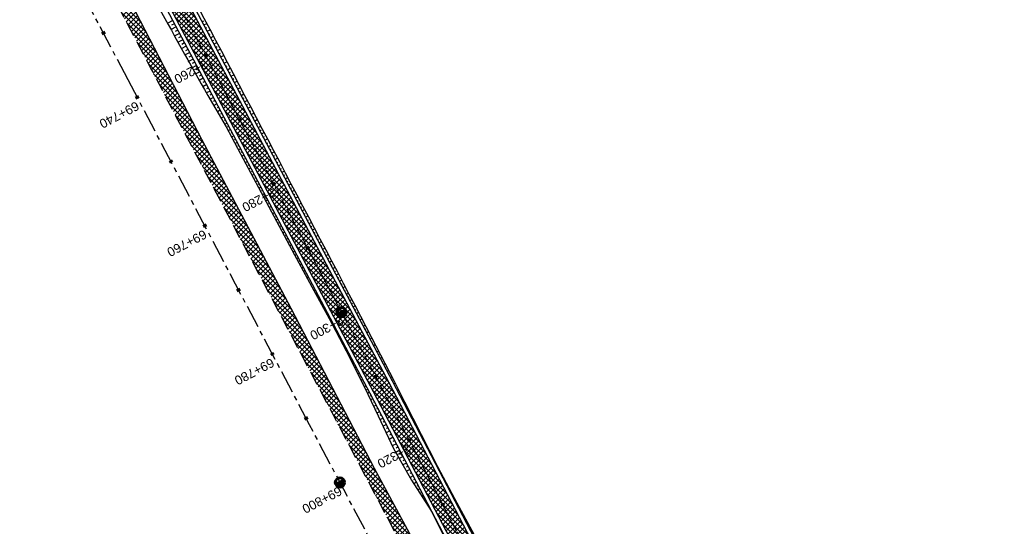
# Model space of a CAD drawing. Header units: metres. Extents: x 7529682 to 7533704, y 5721210 to 5727842.
# Tile 15 of 64: x 7531210 to 7531346, y 5724855 to 5724925. Entities that reach past the tile are written whole.
import ezdxf

# ---------------------------------------------------------------- set-up
doc = ezdxf.new("R2010")
doc.units = ezdxf.units.M
doc.linetypes.add('CENTER', pattern=[50.8, 31.75, -6.35, 6.35, -6.35])
doc.linetypes.add('HIDDEN', pattern=[9.525, 6.35, -3.175])
for name, color, linetype in [('C-DROGI-SYTUACJA-ETYKIETY', 7, 'Continuous'), ('D-hatch-pobocza', 131, 'Continuous'), ('D-pobocza', 7, 'Continuous'), ('D-skarpa', 7, 'Continuous'), ('D-skarpa-kreskowanie', 7, 'Continuous')]:
    doc.layers.add(name, color=color, linetype=linetype)
doc.layers.add('D-hatch-ciag-pieszo-rowerowy', color=7, linetype='Continuous', lineweight=13, true_color=0xff9f80)
for name, color, linetype, lineweight in [('D-krawędzie', 7, 'Continuous', 30), ('D-obrzeża', 7, 'Continuous', 30), ('D-oś', 10, 'CENTER', 30)]:
    doc.layers.add(name, color=color, linetype=linetype, lineweight=lineweight)
doc.layers.add('poprzeczki', color=7, linetype='Continuous', true_color=0x0000c7)
doc.styles.get("Standard").update_dxf_attribs({"font": 'arial.ttf'})

# ---------------------------------------------------------------- blocks, each defined once
blk = doc.blocks.new('kilometraz')
at = {"linetype": 'ByBlock', "lineweight": -2}
blk.add_hatch(color=0, dxfattribs=at).paths.add_polyline_path([(0, -0.28125, 0.41421356), (0.28125, 0, 0.41421356), (0, 0.28125)])
at = {"color": 0, "linetype": 'ByBlock', "lineweight": -2}
blk.add_line((0, 0.28125), (0, -0.28125), dxfattribs=at)
blk.add_circle((0, 0), 0.28125, dxfattribs=at)
blk = doc.blocks.new('AeccTickLine')
at = {"color": 0, "linetype": 'ByBlock', "lineweight": -2}
blk.add_line((0, 1), (0, -1), dxfattribs=at)

msp = doc.modelspace()

# ---------------------------------------------------------------- hatches: boundary and pattern name
at = {"layer": 'D-hatch-ciag-pieszo-rowerowy'}
h = msp.add_hatch(dxfattribs=at)
h.set_pattern_fill('ANSI37', color=256, scale=0.15, style=0)
h.set_pattern_definition([(45, (0.88535, 0.46493), (-0.33675960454, 0.33675960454), []), (135, (0.88535, 0.46493), (-0.33675960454, -0.33675960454), [])])
h.paths.add_polyline_path([(7531176, 5725035.63), (7531173.78, 5725034.49), (7531202.52, 5724979.8), (7531233.7, 5724920.95), (7531258.82, 5724873.47), (7531292.22, 5724809.51), (7531303.7, 5724787.48), (7531306.47, 5724787.58), (7531294.44, 5724810.66), (7531261.04, 5724874.64), (7531235.91, 5724922.12), (7531204.73, 5724980.96)])
at = {"layer": 'D-hatch-pobocza'}
h = msp.add_hatch(dxfattribs=at)
h.set_pattern_fill('ANSI37', color=256, scale=0.15, style=0)
h.set_pattern_definition([(45, (0, 0), (-0.33675960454, 0.33675960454), []), (135, (0, 0), (-0.33675960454, -0.33675960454), [])])
h.paths.add_polyline_path([(7531224.12, 5724929.62), (7531213.15, 5724949.98), (7531200.73, 5724973.91), (7531188.83, 5724996.41), (7531176.89, 5725019.33), (7531166.91, 5725038.07), (7531158.98, 5725054.06), (7531158.14, 5725051.39), (7531167.38, 5725033.77), (7531197.16, 5724976.99), (7531228.15, 5724918.03), (7531253.15, 5724870.49), (7531286.8, 5724806.65), (7531296.23, 5724788.68), (7531298.78, 5724787.52), (7531278.14, 5724826.49), (7531263.88, 5724853.83), (7531259.01, 5724862.85), (7531247.51, 5724884.88), (7531235.21, 5724908.21)])

# ---------------------------------------------------------------- linework, layer by layer
at = {"layer": 'D-krawędzie', "linetype": 'HIDDEN', "ltscale": 0.3, "flags": 128}
msp.add_lwpolyline([(7530572.01, 5726166.06), (7530599.74, 5726113.52), (7530641.56, 5726032.01), (7530660.96, 5725995.07), (7530689.13, 5725941.54), (7530707.34, 5725907.03), (7530725.26, 5725873.09), (7530743.97, 5725837.65), (7530770.53, 5725787.12), (7530787.86, 5725754.27), (7530809.9, 5725712.54), (7530824.74, 5725684.39), (7530840.86, 5725653.69), (7530860.68, 5725616.15), (7530865.28, 5725607.39), (7530878.05, 5725583.08), (7530918.17, 5725507.18), (7530950.16, 5725446.31), (7530993.42, 5725364.26), (7531022.77, 5725308.72), (7531053.81, 5725249.87), (7531081.17, 5725197.87), (7531103.9, 5725154.54), (7531128.12, 5725108.45), (7531149.3, 5725068.25), (7531167.38, 5725033.77), (7531197.16, 5724976.99), (7531228.15, 5724918.03), (7531253.15, 5724870.49), (7531286.8, 5724806.65), (7531306.74, 5724768.66), (7531335.09, 5724714.65), (7531357.32, 5724672.44), (7531373.64, 5724641.45), (7531392.16, 5724606), (7531418.48, 5724555.85), (7531439.73, 5724515.58), (7531476.36, 5724446.19), (7531491.8, 5724416.76), (7531531.9, 5724339.93), (7531557.23, 5724291.66), (7531569.85, 5724267.58), (7531591.38, 5724226.55), (7531610, 5724191.1), (7531616.88, 5724178), (7531629.98, 5724153.03), (7531641.01, 5724132.02), (7531664.91, 5724087.62), (7531677.64, 5724064.79), (7531683.11, 5724054.99), (7531686.75, 5724048.18), (7531695.45, 5724031.7), (7531703.75, 5724015.92), (7531709.21, 5724005.51), (7531719.39, 5723986.15), (7531726.3, 5723973), (7531732.74, 5723960.74), (7531735.13, 5723956.19)], dxfattribs=at)
at = {"layer": 'D-obrzeża'}
for points in [[(7531306.47, 5724787.58), (7531294.44, 5724810.66), (7531261.04, 5724874.64), (7531235.91, 5724922.12), (7531204.73, 5724980.96), (7531173.08, 5725041.2, -0.068789), (7531170.29, 5725048.92), (7531169.64, 5725051.96, 0.068574), (7531168.26, 5725055.81), (7531166.71, 5725058.76, -0.29099), (7531166.89, 5725060.9), (7531168.11, 5725062.5)], [(7531162.55, 5725061.32), (7531165.88, 5725054.96, -0.068574), (7531167.27, 5725051.11), (7531167.91, 5725048.07, 0.068789), (7531170.7, 5725040.34), (7531202.52, 5724979.8), (7531233.7, 5724920.95), (7531258.82, 5724873.47), (7531292.22, 5724809.51), (7531312.05, 5724771.45), (7531340.42, 5724719.34, -0.00902), (7531345.43, 5724709.74), (7531362.63, 5724675.23), (7531378.96, 5724644.24), (7531397.48, 5724608.78), (7531423.79, 5724558.65), (7531445.04, 5724518.38), (7531473.71, 5724463.87), (7531497.09, 5724419.32), (7531505.91, 5724402.51, -0.033171), (7531508.59, 5724396.45), (7531511.25, 5724389.16)]]:
    msp.add_lwpolyline(points, format="xyb", dxfattribs=at)
at = {"layer": 'D-oś', "ltscale": 0.03}
msp.add_lwpolyline([(7531156.87, 5725074.83), (7531166.99, 5725055.55, -0.068732), (7531168.48, 5725051.43), (7531169.1, 5725048.5, 0.068783), (7531171.89, 5725040.78), (7531203.62, 5724980.38), (7531234.8, 5724921.53), (7531259.93, 5724874.06), (7531293.33, 5724810.09), (7531313.16, 5724772.03), (7531341.53, 5724719.92, -0.009023), (7531346.53, 5724710.32), (7531363.73, 5724675.82), (7531380.06, 5724644.82), (7531398.58, 5724609.36), (7531424.9, 5724559.23), (7531446.14, 5724518.96), (7531474.82, 5724464.45), (7531498.2, 5724419.9)], format="xyb", dxfattribs=at)
at = {"layer": 'D-oś', "ltscale": 0.1}
msp.add_lwpolyline([(7531488.68, 5724414.9), (7531465.3, 5724459.45), (7531436.63, 5724513.95), (7531415.38, 5724554.22), (7531389.06, 5724604.38), (7531370.55, 5724639.83), (7531354.22, 5724670.81), (7531332, 5724713.02), (7531303.64, 5724767.04), (7531283.7, 5724805.02), (7531250.06, 5724868.86), (7531225.05, 5724916.41), (7531194.07, 5724975.36), (7531164.28, 5725032.14), (7531146.2, 5725066.62)], dxfattribs=at)
at = {"layer": 'D-pobocza'}
for points in [[(7531307.02, 5724787.6), (7531294.88, 5724810.9), (7531261.48, 5724874.87), (7531236.35, 5724922.35), (7531205.17, 5724981.2), (7531173.55, 5725041.37, -0.068789), (7531170.76, 5725049.1), (7531170.12, 5725052.13, 0.068574), (7531168.73, 5725055.99), (7531167.15, 5725059, -0.29099), (7531167.29, 5725060.6), (7531168.71, 5725062.47)], [(7531162.21, 5725060.88), (7531165.41, 5725054.79, -0.068574), (7531166.8, 5725050.94), (7531167.44, 5725047.9, 0.068789), (7531170.23, 5725040.17), (7531202.07, 5724979.56), (7531233.25, 5724920.72), (7531258.38, 5724873.24), (7531291.78, 5724809.28), (7531303.16, 5724787.45)]]:
    msp.add_lwpolyline(points, format="xyb", dxfattribs=at)
msp.add_lwpolyline([(7531298.78, 5724787.52), (7531278.14, 5724826.49), (7531263.88, 5724853.83), (7531259.01, 5724862.85), (7531247.51, 5724884.88), (7531235.21, 5724908.21), (7531224.12, 5724929.62), (7531213.15, 5724949.98), (7531200.73, 5724973.91), (7531188.83, 5724996.41), (7531176.89, 5725019.33), (7531166.91, 5725038.07), (7531158.98, 5725054.06), (7531158.14, 5725051.39)], dxfattribs=at)
at = {"layer": 'D-skarpa', "linetype": 'Continuous'}
for points in [[(7531230.71, 5724934.05, -0.000223), (7531256.28, 5724885.36), (7531258.57, 5724880.91), (7531261.65, 5724874.96), (7531263.15, 5724872.01), (7531267.69, 5724863.1), (7531270.05, 5724858.69), (7531272.44, 5724854.3), (7531274.72, 5724849.85), (7531277, 5724845.4), (7531279.38, 5724841), (7531281.74, 5724836.59), (7531286.35, 5724827.72), (7531288.53, 5724823.21), (7531290.82, 5724818.77), (7531293.12, 5724814.33), (7531294.92, 5724810.92), (7531295.46, 5724809.9), (7531297.81, 5724805.5), (7531302.62, 5724796.73), (7531305.02, 5724792.34), (7531307.28, 5724787.88), (7531307.42, 5724787.61)], [(7531228.71, 5724927.34, -0.000386), (7531236.05, 5724914.25), (7531238.56, 5724909.92), (7531240.91, 5724905.51), (7531247.96, 5724892.27), (7531250.35, 5724887.87), (7531252.78, 5724883.51), (7531255.08, 5724879.07), (7531257.34, 5724874.6), (7531258.08, 5724873.08), (7531259.49, 5724870.1), (7531261.63, 5724865.58), (7531264.11, 5724861.23), (7531266.81, 5724857), (7531269.08, 5724852.55), (7531271.48, 5724848.15), (7531280.42, 5724830.26), (7531282.74, 5724825.83), (7531291.63, 5724809.2), (7531292.17, 5724808.2), (7531299.22, 5724794.96), (7531301.52, 5724790.52), (7531303.08, 5724787.45)]]:
    msp.add_lwpolyline(points, format="xyb", dxfattribs=at)
at = {"layer": 'D-skarpa-kreskowanie', "linetype": 'Continuous'}
for p, q in [((7531231.2, 5724924.6, 108.37), (7531230.43, 5724924.19, 107.79)), ((7531235.24, 5724924.44, 108.5), (7531235.44, 5724924.55, 108.35)), ((7531231.67, 5724923.71, 108.37), (7531230.91, 5724923.31, 107.8)), ((7531231.43, 5724924.15, 108.37), (7531231.05, 5724923.95, 108.08)), ((7531231.9, 5724923.27, 108.37), (7531231.52, 5724923.07, 108.09)), ((7531235.48, 5724924, 108.5), (7531235.88, 5724924.21, 108.2)), ((7531235.71, 5724923.56, 108.5), (7531235.91, 5724923.66, 108.35)), ((7531235.94, 5724923.11, 108.5), (7531236.34, 5724923.33, 108.2)), ((7531232.13, 5724922.83, 108.37), (7531231.39, 5724922.43, 107.81)), ((7531232.6, 5724921.95, 108.37), (7531231.87, 5724921.56, 107.82)), ((7531232.37, 5724922.39, 108.37), (7531232, 5724922.19, 108.09)), ((7531236.18, 5724922.67, 108.51), (7531236.38, 5724922.78, 108.35)), ((7531236.41, 5724922.23, 108.51), (7531236.81, 5724922.44, 108.21)), ((7531236.65, 5724921.79, 108.51), (7531236.84, 5724921.89, 108.36)), ((7531233.07, 5724921.06, 108.38), (7531232.35, 5724920.68, 107.83)), ((7531232.84, 5724921.5, 108.37), (7531232.47, 5724921.31, 108.1)), ((7531233.3, 5724920.62, 108.38), (7531232.95, 5724920.43, 108.11)), ((7531236.88, 5724921.35, 108.51), (7531237.27, 5724921.56, 108.21)), ((7531237.11, 5724920.9, 108.51), (7531237.31, 5724921.01, 108.36)), ((7531237.35, 5724920.46, 108.51), (7531237.74, 5724920.67, 108.21)), ((7531233.54, 5724920.18, 108.38), (7531232.83, 5724919.8, 107.84)), ((7531234.01, 5724919.29, 108.38), (7531233.3, 5724918.92, 107.85)), ((7531233.77, 5724919.74, 108.38), (7531233.42, 5724919.55, 108.11)), ((7531234.24, 5724918.85, 108.38), (7531233.89, 5724918.67, 108.12)), ((7531237.58, 5724920.02, 108.51), (7531237.78, 5724920.12, 108.36)), ((7531237.82, 5724919.58, 108.51), (7531238.2, 5724919.78, 108.22)), ((7531238.05, 5724919.14, 108.51), (7531238.24, 5724919.24, 108.37)), ((7531238.28, 5724918.7, 108.51), (7531238.67, 5724918.9, 108.22)), ((7531234.47, 5724918.41, 108.38), (7531233.8, 5724918.05, 107.87)), ((7531234.94, 5724917.53, 108.38), (7531234.31, 5724917.19, 107.91)), ((7531234.71, 5724917.97, 108.38), (7531234.38, 5724917.8, 108.14)), ((7531238.52, 5724918.25, 108.51), (7531238.71, 5724918.35, 108.37)), ((7531238.75, 5724917.81, 108.52), (7531239.13, 5724918.01, 108.23)), ((7531235.41, 5724916.64, 108.38), (7531234.82, 5724916.33, 107.94)), ((7531235.18, 5724917.09, 108.38), (7531234.87, 5724916.92, 108.15)), ((7531235.64, 5724916.2, 108.39), (7531235.36, 5724916.05, 108.17)), ((7531238.99, 5724917.37, 108.52), (7531239.18, 5724917.47, 108.37)), ((7531239.22, 5724916.93, 108.52), (7531239.6, 5724917.13, 108.23)), ((7531239.45, 5724916.49, 108.52), (7531239.64, 5724916.59, 108.38)), ((7531239.69, 5724916.04, 108.52), (7531240.06, 5724916.24, 108.24)), ((7531235.88, 5724915.76, 108.39), (7531235.33, 5724915.47, 107.97)), ((7531236.35, 5724914.88, 108.39), (7531235.84, 5724914.61, 108)), ((7531236.11, 5724915.32, 108.39), (7531235.85, 5724915.18, 108.19)), ((7531239.92, 5724915.6, 108.52), (7531240.11, 5724915.7, 108.38)), ((7531240.15, 5724915.16, 108.52), (7531240.53, 5724915.36, 108.24)), ((7531240.39, 5724914.72, 108.52), (7531240.57, 5724914.82, 108.38)), ((7531236.58, 5724914.43, 108.39), (7531236.33, 5724914.3, 108.2)), ((7531236.81, 5724913.99, 108.39), (7531236.34, 5724913.74, 108.03)), ((7531237.05, 5724913.55, 108.39), (7531236.82, 5724913.43, 108.22)), ((7531240.62, 5724914.28, 108.52), (7531240.99, 5724914.47, 108.24)), ((7531240.86, 5724913.83, 108.52), (7531241.04, 5724913.93, 108.39)), ((7531241.09, 5724913.39, 108.53), (7531241.46, 5724913.59, 108.25)), ((7531237.28, 5724913.11, 108.39), (7531236.84, 5724912.88, 108.06)), ((7531237.51, 5724912.67, 108.39), (7531237.31, 5724912.55, 108.24)), ((7531237.75, 5724912.22, 108.39), (7531237.35, 5724912.01, 108.09)), ((7531241.32, 5724912.95, 108.53), (7531241.51, 5724913.05, 108.39)), ((7531241.56, 5724912.51, 108.53), (7531241.92, 5724912.7, 108.25)), ((7531241.79, 5724912.07, 108.53), (7531241.97, 5724912.16, 108.39)), ((7531237.98, 5724911.78, 108.4), (7531237.79, 5724911.68, 108.25)), ((7531238.22, 5724911.34, 108.4), (7531237.85, 5724911.15, 108.12)), ((7531238.45, 5724910.9, 108.4), (7531238.28, 5724910.81, 108.27)), ((7531242.03, 5724911.62, 108.53), (7531242.39, 5724911.82, 108.26)), ((7531242.26, 5724911.18, 108.53), (7531242.44, 5724911.28, 108.39)), ((7531242.49, 5724910.74, 108.53), (7531242.85, 5724910.93, 108.26)), ((7531238.68, 5724910.46, 108.4), (7531238.35, 5724910.28, 108.15)), ((7531238.92, 5724910.01, 108.4), (7531238.76, 5724909.93, 108.28)), ((7531239.15, 5724909.57, 108.4), (7531238.84, 5724909.41, 108.16)), ((7531242.73, 5724910.3, 108.53), (7531242.91, 5724910.39, 108.4)), ((7531242.96, 5724909.86, 108.53), (7531243.32, 5724910.05, 108.26)), ((7531243.2, 5724909.41, 108.53), (7531243.37, 5724909.51, 108.4)), ((7531239.39, 5724909.13, 108.4), (7531239.23, 5724909.05, 108.28)), ((7531239.62, 5724908.69, 108.4), (7531239.31, 5724908.52, 108.17)), ((7531239.85, 5724908.25, 108.4), (7531239.7, 5724908.16, 108.28)), ((7531243.43, 5724908.97, 108.53), (7531243.78, 5724909.16, 108.27)), ((7531243.66, 5724908.53, 108.54), (7531243.84, 5724908.62, 108.4)), ((7531243.9, 5724908.09, 108.54), (7531244.25, 5724908.27, 108.27)), ((7531240.09, 5724907.8, 108.4), (7531239.78, 5724907.64, 108.17)), ((7531240.32, 5724907.36, 108.4), (7531240.17, 5724907.28, 108.29)), ((7531240.56, 5724906.92, 108.41), (7531240.24, 5724906.76, 108.17)), ((7531244.13, 5724907.65, 108.54), (7531244.3, 5724907.74, 108.41)), ((7531244.36, 5724907.21, 108.54), (7531244.71, 5724907.39, 108.28)), ((7531244.6, 5724906.76, 108.54), (7531244.77, 5724906.85, 108.41)), ((7531240.79, 5724906.48, 108.41), (7531240.63, 5724906.4, 108.29)), ((7531241.02, 5724906.04, 108.41), (7531240.71, 5724905.87, 108.17)), ((7531241.26, 5724905.6, 108.41), (7531241.1, 5724905.51, 108.29)), ((7531244.83, 5724906.32, 108.54), (7531245.18, 5724906.5, 108.28)), ((7531245.07, 5724905.88, 108.54), (7531245.24, 5724905.97, 108.41)), ((7531245.3, 5724905.44, 108.54), (7531245.64, 5724905.62, 108.29)), ((7531241.49, 5724905.15, 108.41), (7531241.18, 5724904.99, 108.18)), ((7531241.72, 5724904.71, 108.41), (7531241.57, 5724904.63, 108.29)), ((7531241.96, 5724904.27, 108.41), (7531241.65, 5724904.11, 108.18)), ((7531245.53, 5724905, 108.54), (7531245.7, 5724905.09, 108.42)), ((7531245.77, 5724904.55, 108.54), (7531246.11, 5724904.73, 108.29)), ((7531246, 5724904.11, 108.54), (7531246.17, 5724904.2, 108.42)), ((7531242.19, 5724903.83, 108.41), (7531242.04, 5724903.75, 108.3)), ((7531242.43, 5724903.39, 108.41), (7531242.12, 5724903.22, 108.18)), ((7531242.66, 5724902.94, 108.41), (7531242.51, 5724902.86, 108.3)), ((7531246.24, 5724903.67, 108.55), (7531246.57, 5724903.85, 108.29)), ((7531246.47, 5724903.23, 108.55), (7531246.64, 5724903.32, 108.42)), ((7531246.7, 5724902.79, 108.55), (7531247.04, 5724902.96, 108.3)), ((7531242.89, 5724902.5, 108.41), (7531242.59, 5724902.34, 108.19)), ((7531243.13, 5724902.06, 108.42), (7531242.98, 5724901.98, 108.3)), ((7531243.36, 5724901.62, 108.42), (7531243.06, 5724901.46, 108.19)), ((7531246.94, 5724902.34, 108.55), (7531247.1, 5724902.43, 108.42)), ((7531247.17, 5724901.9, 108.55), (7531247.5, 5724902.08, 108.3)), ((7531247.41, 5724901.46, 108.55), (7531247.57, 5724901.55, 108.43)), ((7531243.6, 5724901.18, 108.42), (7531243.45, 5724901.1, 108.3)), ((7531243.83, 5724900.73, 108.42), (7531243.53, 5724900.58, 108.19)), ((7531244.06, 5724900.29, 108.42), (7531243.92, 5724900.21, 108.31)), ((7531247.64, 5724901.02, 108.55), (7531247.96, 5724901.19, 108.31)), ((7531247.87, 5724900.58, 108.55), (7531248.04, 5724900.66, 108.43)), ((7531248.11, 5724900.13, 108.55), (7531248.43, 5724900.31, 108.31)), ((7531244.3, 5724899.85, 108.42), (7531244, 5724899.69, 108.2)), ((7531244.53, 5724899.41, 108.42), (7531244.38, 5724899.33, 108.31)), ((7531244.77, 5724898.97, 108.42), (7531244.47, 5724898.81, 108.2)), ((7531245, 5724898.52, 108.42), (7531244.85, 5724898.45, 108.31)), ((7531248.34, 5724899.69, 108.55), (7531248.5, 5724899.78, 108.43)), ((7531248.57, 5724899.25, 108.56), (7531248.89, 5724899.42, 108.31)), ((7531248.81, 5724898.81, 108.56), (7531248.97, 5724898.89, 108.44)), ((7531249.04, 5724898.37, 108.56), (7531249.36, 5724898.53, 108.32)), ((7531245.23, 5724898.08, 108.42), (7531244.94, 5724897.93, 108.2)), ((7531245.47, 5724897.64, 108.43), (7531245.32, 5724897.56, 108.32)), ((7531245.7, 5724897.2, 108.43), (7531245.41, 5724897.05, 108.21)), ((7531249.28, 5724897.93, 108.56), (7531249.43, 5724898.01, 108.44)), ((7531249.51, 5724897.48, 108.56), (7531249.82, 5724897.65, 108.32)), ((7531245.94, 5724896.76, 108.43), (7531245.79, 5724896.68, 108.32)), ((7531246.17, 5724896.31, 108.43), (7531245.88, 5724896.16, 108.21)), ((7531246.4, 5724895.87, 108.43), (7531246.26, 5724895.8, 108.32)), ((7531249.74, 5724897.04, 108.56), (7531249.9, 5724897.12, 108.44)), ((7531249.98, 5724896.6, 108.56), (7531250.29, 5724896.76, 108.33)), ((7531250.21, 5724896.16, 108.56), (7531250.37, 5724896.24, 108.45)), ((7531250.45, 5724895.72, 108.56), (7531250.75, 5724895.88, 108.33)), ((7531246.64, 5724895.43, 108.43), (7531246.35, 5724895.28, 108.21)), ((7531246.87, 5724894.99, 108.43), (7531246.73, 5724894.91, 108.32)), ((7531247.1, 5724894.55, 108.43), (7531246.82, 5724894.4, 108.22)), ((7531250.68, 5724895.27, 108.56), (7531250.83, 5724895.35, 108.45)), ((7531250.91, 5724894.83, 108.56), (7531251.22, 5724894.99, 108.34)), ((7531251.15, 5724894.39, 108.57), (7531251.3, 5724894.47, 108.45)), ((7531247.34, 5724894.11, 108.43), (7531247.2, 5724894.03, 108.33)), ((7531247.57, 5724893.66, 108.43), (7531247.29, 5724893.51, 108.22)), ((7531247.81, 5724893.22, 108.43), (7531247.67, 5724893.15, 108.33)), ((7531251.38, 5724893.95, 108.57), (7531251.68, 5724894.11, 108.34)), ((7531251.62, 5724893.51, 108.57), (7531251.77, 5724893.59, 108.45)), ((7531251.85, 5724893.06, 108.57), (7531252.15, 5724893.22, 108.34)), ((7531248.04, 5724892.78, 108.44), (7531247.76, 5724892.63, 108.22)), ((7531248.27, 5724892.34, 108.44), (7531248.14, 5724892.26, 108.33)), ((7531248.51, 5724891.9, 108.44), (7531248.24, 5724891.75, 108.23)), ((7531252.08, 5724892.62, 108.57), (7531252.23, 5724892.7, 108.46)), ((7531252.32, 5724892.18, 108.57), (7531252.61, 5724892.34, 108.35)), ((7531252.55, 5724891.74, 108.57), (7531252.7, 5724891.82, 108.46)), ((7531248.74, 5724891.45, 108.44), (7531248.61, 5724891.38, 108.34)), ((7531248.98, 5724891.01, 108.44), (7531248.71, 5724890.87, 108.24)), ((7531249.21, 5724890.57, 108.44), (7531249.08, 5724890.5, 108.34)), ((7531252.79, 5724891.3, 108.57), (7531253.08, 5724891.45, 108.35)), ((7531253.02, 5724890.85, 108.57), (7531253.16, 5724890.93, 108.46)), ((7531253.25, 5724890.41, 108.57), (7531253.54, 5724890.57, 108.36)), ((7531249.44, 5724890.13, 108.44), (7531249.19, 5724889.99, 108.25)), ((7531249.68, 5724889.69, 108.44), (7531249.55, 5724889.62, 108.35)), ((7531249.91, 5724889.24, 108.44), (7531249.67, 5724889.12, 108.26)), ((7531253.49, 5724889.97, 108.58), (7531253.63, 5724890.05, 108.47)), ((7531253.72, 5724889.53, 108.58), (7531254.01, 5724889.68, 108.36)), ((7531253.95, 5724889.09, 108.58), (7531254.1, 5724889.16, 108.47)), ((7531250.15, 5724888.8, 108.44), (7531250.03, 5724888.74, 108.36)), ((7531250.38, 5724888.36, 108.45), (7531250.15, 5724888.24, 108.27)), ((7531250.61, 5724887.92, 108.45), (7531250.5, 5724887.86, 108.36)), ((7531254.19, 5724888.64, 108.58), (7531254.47, 5724888.79, 108.36)), ((7531254.42, 5724888.2, 108.58), (7531254.56, 5724888.28, 108.47)), ((7531254.66, 5724887.76, 108.58), (7531254.94, 5724887.91, 108.37)), ((7531250.85, 5724887.48, 108.45), (7531250.63, 5724887.36, 108.29)), ((7531251.08, 5724887.03, 108.45), (7531250.98, 5724886.98, 108.37)), ((7531251.31, 5724886.59, 108.45), (7531251.12, 5724886.49, 108.3)), ((7531254.89, 5724887.32, 108.58), (7531255.03, 5724887.39, 108.48)), ((7531255.12, 5724886.88, 108.58), (7531255.4, 5724887.02, 108.37)), ((7531255.36, 5724886.44, 108.58), (7531255.5, 5724886.51, 108.48)), ((7531251.55, 5724886.15, 108.45), (7531251.46, 5724886.1, 108.38)), ((7531251.78, 5724885.71, 108.45), (7531251.61, 5724885.62, 108.32)), ((7531252.02, 5724885.27, 108.45), (7531251.93, 5724885.22, 108.39)), ((7531255.59, 5724885.99, 108.58), (7531255.87, 5724886.14, 108.38)), ((7531255.83, 5724885.55, 108.58), (7531255.96, 5724885.62, 108.48)), ((7531256.06, 5724885.11, 108.59), (7531256.33, 5724885.25, 108.38)), ((7531252.25, 5724884.82, 108.45), (7531252.09, 5724884.74, 108.33)), ((7531252.48, 5724884.38, 108.45), (7531252.41, 5724884.34, 108.4)), ((7531252.72, 5724883.94, 108.45), (7531252.58, 5724883.87, 108.35)), ((7531256.29, 5724884.67, 108.59), (7531256.43, 5724884.74, 108.49)), ((7531256.53, 5724884.23, 108.59), (7531256.79, 5724884.36, 108.39)), ((7531256.76, 5724883.78, 108.59), (7531256.89, 5724883.85, 108.49)), ((7531252.95, 5724883.5, 108.46), (7531252.89, 5724883.46, 108.41)), ((7531253.19, 5724883.06, 108.46), (7531253.05, 5724882.99, 108.36)), ((7531253.42, 5724882.62, 108.46), (7531253.35, 5724882.58, 108.41)), ((7531257, 5724883.34, 108.59), (7531257.25, 5724883.48, 108.4)), ((7531257.23, 5724882.9, 108.59), (7531257.35, 5724882.97, 108.5)), ((7531257.46, 5724882.46, 108.59), (7531257.71, 5724882.59, 108.41)), ((7531253.65, 5724882.17, 108.46), (7531253.51, 5724882.1, 108.35)), ((7531253.89, 5724881.73, 108.46), (7531253.81, 5724881.69, 108.4)), ((7531254.12, 5724881.29, 108.46), (7531253.97, 5724881.21, 108.35)), ((7531257.7, 5724882.02, 108.59), (7531257.82, 5724882.08, 108.5)), ((7531257.93, 5724881.57, 108.59), (7531258.17, 5724881.7, 108.41)), ((7531258.16, 5724881.13, 108.59), (7531258.28, 5724881.19, 108.51)), ((7531254.36, 5724880.85, 108.46), (7531254.28, 5724880.81, 108.4)), ((7531254.59, 5724880.41, 108.46), (7531254.43, 5724880.32, 108.34)), ((7531254.82, 5724879.96, 108.46), (7531254.74, 5724879.92, 108.4)), ((7531255.06, 5724879.52, 108.46), (7531254.89, 5724879.43, 108.34)), ((7531258.4, 5724880.69, 108.59), (7531258.63, 5724880.81, 108.42)), ((7531258.63, 5724880.25, 108.6), (7531258.74, 5724880.31, 108.51)), ((7531258.87, 5724879.81, 108.6), (7531259.09, 5724879.92, 108.43)), ((7531255.29, 5724879.08, 108.46), (7531255.2, 5724879.03, 108.4)), ((7531255.52, 5724878.64, 108.47), (7531255.34, 5724878.54, 108.33)), ((7531255.76, 5724878.2, 108.47), (7531255.66, 5724878.15, 108.4)), ((7531259.1, 5724879.36, 108.6), (7531259.21, 5724879.42, 108.52)), ((7531259.33, 5724878.92, 108.6), (7531259.55, 5724879.03, 108.44)), ((7531259.57, 5724878.48, 108.6), (7531259.67, 5724878.54, 108.52)), ((7531259.8, 5724878.04, 108.6), (7531260, 5724878.15, 108.45)), ((7531255.99, 5724877.75, 108.47), (7531255.8, 5724877.65, 108.32)), ((7531256.23, 5724877.31, 108.47), (7531256.12, 5724877.26, 108.39)), ((7531256.46, 5724876.87, 108.47), (7531256.25, 5724876.76, 108.31)), ((7531260.04, 5724877.6, 108.6), (7531260.13, 5724877.65, 108.53)), ((7531260.27, 5724877.15, 108.6), (7531260.46, 5724877.26, 108.46)), ((7531256.69, 5724876.43, 108.47), (7531256.58, 5724876.37, 108.39)), ((7531256.93, 5724875.99, 108.47), (7531256.7, 5724875.87, 108.3)), ((7531257.16, 5724875.54, 108.47), (7531257.04, 5724875.48, 108.38)), ((7531260.5, 5724876.71, 108.6), (7531260.6, 5724876.76, 108.53)), ((7531260.74, 5724876.27, 108.6), (7531260.92, 5724876.37, 108.47)), ((7531260.97, 5724875.83, 108.61), (7531261.06, 5724875.88, 108.54)), ((7531261.21, 5724875.39, 108.61), (7531261.38, 5724875.48, 108.47)), ((7531257.4, 5724875.1, 108.47), (7531257.15, 5724874.97, 108.29)), ((7531257.63, 5724874.66, 108.47), (7531257.5, 5724874.59, 108.38)), ((7531257.86, 5724874.22, 108.48), (7531257.6, 5724874.08, 108.27)), ((7531261.44, 5724874.95, 108.61), (7531261.52, 5724874.99, 108.54)), ((7531261.67, 5724874.5, 108.61), (7531261.84, 5724874.59, 108.48)), ((7531261.9, 5724874.06, 108.61), (7531261.98, 5724874.1, 108.55)), ((7531258.1, 5724873.78, 108.48), (7531257.96, 5724873.7, 108.37)), ((7531258.33, 5724873.34, 108.48), (7531258.04, 5724873.18, 108.25)), ((7531258.56, 5724872.89, 108.48), (7531258.41, 5724872.81, 108.36)), ((7531262.13, 5724873.62, 108.61), (7531262.29, 5724873.7, 108.49)), ((7531262.37, 5724873.17, 108.61), (7531262.44, 5724873.21, 108.55)), ((7531262.6, 5724872.73, 108.61), (7531262.75, 5724872.81, 108.5)), ((7531258.79, 5724872.45, 108.48), (7531258.46, 5724872.28, 108.23)), ((7531259.03, 5724872.01, 108.48), (7531258.85, 5724871.91, 108.35)), ((7531259.26, 5724871.56, 108.48), (7531258.89, 5724871.37, 108.21)), ((7531262.83, 5724872.29, 108.61), (7531262.9, 5724872.32, 108.56)), ((7531263.06, 5724871.84, 108.61), (7531263.2, 5724871.92, 108.51)), ((7531263.29, 5724871.4, 108.61), (7531263.36, 5724871.44, 108.56)), ((7531259.49, 5724871.12, 108.48), (7531259.3, 5724871.02, 108.34)), ((7531259.72, 5724870.68, 108.48), (7531259.32, 5724870.47, 108.18)), ((7531259.95, 5724870.23, 108.48), (7531259.74, 5724870.12, 108.33)), ((7531263.52, 5724870.96, 108.62), (7531263.65, 5724871.02, 108.52)), ((7531263.75, 5724870.51, 108.62), (7531263.82, 5724870.55, 108.57)), ((7531263.99, 5724870.07, 108.62), (7531264.11, 5724870.13, 108.53)), ((7531260.18, 5724869.79, 108.48), (7531259.75, 5724869.56, 108.16)), ((7531260.65, 5724868.9, 108.49), (7531260.18, 5724868.66, 108.13)), ((7531260.42, 5724869.35, 108.49), (7531260.19, 5724869.23, 108.32)), ((7531264.22, 5724869.63, 108.62), (7531264.28, 5724869.66, 108.57)), ((7531264.45, 5724869.18, 108.62), (7531264.56, 5724869.24, 108.53)), ((7531264.68, 5724868.74, 108.62), (7531264.73, 5724868.77, 108.58)), ((7531261.11, 5724868.02, 108.49), (7531260.6, 5724867.75, 108.11)), ((7531260.88, 5724868.46, 108.49), (7531260.63, 5724868.33, 108.3)), ((7531261.34, 5724867.57, 108.49), (7531261.08, 5724867.44, 108.29)), ((7531264.91, 5724868.3, 108.62), (7531265.01, 5724868.35, 108.54)), ((7531265.14, 5724867.85, 108.62), (7531265.19, 5724867.88, 108.59)), ((7531265.37, 5724867.41, 108.62), (7531265.47, 5724867.46, 108.55)), ((7531261.57, 5724867.13, 108.49), (7531261.03, 5724866.85, 108.08)), ((7531262.04, 5724866.24, 108.49), (7531261.46, 5724865.94, 108.06)), ((7531261.8, 5724866.69, 108.49), (7531261.52, 5724866.54, 108.28)), ((7531265.61, 5724866.97, 108.62), (7531265.65, 5724866.99, 108.59)), ((7531265.84, 5724866.52, 108.62), (7531265.92, 5724866.57, 108.56)), ((7531266.07, 5724866.08, 108.63), (7531266.11, 5724866.1, 108.6)), ((7531262.5, 5724865.36, 108.49), (7531261.93, 5724865.06, 108.07)), ((7531262.27, 5724865.8, 108.49), (7531261.97, 5724865.65, 108.27)), ((7531262.73, 5724864.91, 108.49), (7531262.45, 5724864.77, 108.29)), ((7531266.3, 5724865.64, 108.63), (7531266.38, 5724865.68, 108.57)), ((7531266.53, 5724865.19, 108.63), (7531266.57, 5724865.21, 108.6)), ((7531266.76, 5724864.75, 108.63), (7531266.83, 5724864.79, 108.58)), ((7531262.96, 5724864.47, 108.5), (7531262.42, 5724864.19, 108.09)), ((7531263.42, 5724863.58, 108.5), (7531262.92, 5724863.32, 108.12)), ((7531263.19, 5724864.03, 108.5), (7531262.93, 5724863.89, 108.3)), ((7531266.99, 5724864.31, 108.63), (7531267.02, 5724864.32, 108.61)), ((7531267.23, 5724863.87, 108.63), (7531267.28, 5724863.89, 108.59)), ((7531267.46, 5724863.42, 108.63), (7531267.48, 5724863.44, 108.61)), ((7531263.66, 5724863.14, 108.5), (7531263.41, 5724863.01, 108.31)), ((7531263.89, 5724862.7, 108.5), (7531263.41, 5724862.45, 108.14)), ((7531264.12, 5724862.25, 108.5), (7531263.89, 5724862.14, 108.33)), ((7531267.69, 5724862.98, 108.63), (7531267.74, 5724863, 108.6)), ((7531267.92, 5724862.54, 108.63), (7531267.95, 5724862.55, 108.61)), ((7531268.15, 5724862.09, 108.63), (7531268.21, 5724862.12, 108.59)), ((7531264.35, 5724861.81, 108.5), (7531263.91, 5724861.58, 108.17)), ((7531264.58, 5724861.37, 108.5), (7531264.37, 5724861.26, 108.34)), ((7531264.81, 5724860.93, 108.5), (7531264.43, 5724860.73, 108.22)), ((7531268.38, 5724861.65, 108.64), (7531268.41, 5724861.67, 108.61)), ((7531268.61, 5724861.21, 108.64), (7531268.68, 5724861.24, 108.58)), ((7531268.85, 5724860.76, 108.64), (7531268.88, 5724860.78, 108.61)), ((7531265.04, 5724860.48, 108.5), (7531264.87, 5724860.39, 108.38)), ((7531265.28, 5724860.04, 108.51), (7531264.97, 5724859.88, 108.29)), ((7531265.51, 5724859.6, 108.51), (7531265.37, 5724859.53, 108.42)), ((7531265.74, 5724859.15, 108.51), (7531265.51, 5724859.03, 108.37)), ((7531269.08, 5724860.32, 108.64), (7531269.15, 5724860.36, 108.58)), ((7531269.31, 5724859.88, 108.64), (7531269.35, 5724859.9, 108.61)), ((7531269.54, 5724859.43, 108.64), (7531269.63, 5724859.48, 108.57)), ((7531265.97, 5724858.71, 108.51), (7531265.88, 5724858.66, 108.46)), ((7531266.2, 5724858.27, 108.51), (7531266.05, 5724858.19, 108.44)), ((7531266.43, 5724857.82, 108.51), (7531266.38, 5724857.79, 108.49)), ((7531269.77, 5724858.99, 108.64), (7531269.82, 5724859.01, 108.61)), ((7531270, 5724858.55, 108.64), (7531270.1, 5724858.6, 108.57)), ((7531270.23, 5724858.1, 108.64), (7531270.29, 5724858.13, 108.6)), ((7531266.59, 5724857.34, 108.51), (7531266.66, 5724857.38, 108.51)), ((7531266.86, 5724856.92, 108.54), (7531266.88, 5724856.93, 108.53)), ((7531267.08, 5724856.47, 108.55), (7531267.13, 5724856.49, 108.51)), ((7531270.47, 5724857.66, 108.64), (7531270.58, 5724857.72, 108.56)), ((7531270.7, 5724857.22, 108.64), (7531270.76, 5724857.25, 108.6)), ((7531270.93, 5724856.77, 108.65), (7531271.06, 5724856.84, 108.55)), ((7531267.31, 5724856.02, 108.55), (7531267.33, 5724856.04, 108.53)), ((7531267.54, 5724855.58, 108.55), (7531267.59, 5724855.61, 108.51)), ((7531267.76, 5724855.13, 108.56), (7531267.79, 5724855.15, 108.54)), ((7531271.16, 5724856.33, 108.65), (7531271.23, 5724856.37, 108.59)), ((7531271.39, 5724855.89, 108.65), (7531271.54, 5724855.96, 108.54)), ((7531271.62, 5724855.44, 108.65), (7531271.7, 5724855.48, 108.59)), ((7531271.85, 5724855, 108.65), (7531272.02, 5724855.09, 108.53))]:
    msp.add_line(p, q, dxfattribs=at)

# ---------------------------------------------------------------- block references
at = {"layer": 'C-DROGI-SYTUACJA-ETYKIETY', "color": 7, "linetype": 'Continuous', "lineweight": 60, "xscale": 0.25, "yscale": 0.25, "zscale": 0.25}
for p, rotation in [((7531221.66, 5724922.87), 297.7267374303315), ((7531226.31, 5724914.02), 297.738756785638), ((7531230.96, 5724905.16), 297.738756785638), ((7531235.62, 5724896.31), 297.738756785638), ((7531240.27, 5724887.46), 297.738756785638), ((7531244.93, 5724878.61), 297.738756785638), ((7531249.58, 5724869.76), 297.738756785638)]:
    msp.add_blockref('AeccTickLine', p, dxfattribs=dict(at, rotation=rotation))
at = {"layer": 'C-DROGI-SYTUACJA-ETYKIETY', "color": 10, "linetype": 'Continuous', "lineweight": 60, "xscale": 2.249999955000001, "yscale": 2.249999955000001, "zscale": 2.249999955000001, "rotation": 297.7898897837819}
msp.add_blockref('kilometraz', (7531254.24, 5724860.91), dxfattribs=at)
at = {"layer": 'poprzeczki', "color": 7, "linetype": 'Continuous', "lineweight": 60, "xscale": 0.25, "yscale": 0.25, "zscale": 0.25}
for p, rotation in [((7531235.75, 5724919.75), 297.8912678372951), ((7531240.42, 5724910.91), 297.8912678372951), ((7531245.1, 5724902.07), 297.8912678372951), ((7531249.78, 5724893.23), 297.8912678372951), ((7531259.14, 5724875.56), 297.8912678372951), ((7531263.77, 5724866.7), 297.572054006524), ((7531268.4, 5724857.83), 297.572054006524)]:
    msp.add_blockref('AeccTickLine', p, dxfattribs=dict(at, rotation=rotation))
at = {"layer": 'poprzeczki', "color": 10, "linetype": 'Continuous', "lineweight": 60, "xscale": 2.249999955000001, "yscale": 2.249999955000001, "zscale": 2.249999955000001, "rotation": 297.8912678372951}
msp.add_blockref('kilometraz', (7531254.46, 5724884.39), dxfattribs=at)

# ---------------------------------------------------------------- texts
at = {"layer": 'C-DROGI-SYTUACJA-ETYKIETY', "color": 7}
for s, rotation, p in [('3+260', 207.8913, (7531235.59, 5724919.24)), ('69+740', 207.7388, (7531226.15, 5724913.51)), ('3+280', 207.8913, (7531244.95, 5724901.56)), ('69+760', 207.7388, (7531235.46, 5724895.81)), ('3+300', 207.8913, (7531254.3, 5724883.89)), ('69+780', 207.7388, (7531244.77, 5724878.11)), ('3+320', 207.5721, (7531263.61, 5724866.19)), ('69+800', 207.7899, (7531254.09, 5724860.41))]:
    msp.add_text(s, height=1.25, rotation=rotation, dxfattribs=at).set_placement(p)

doc.saveas('drawing.dxf')
